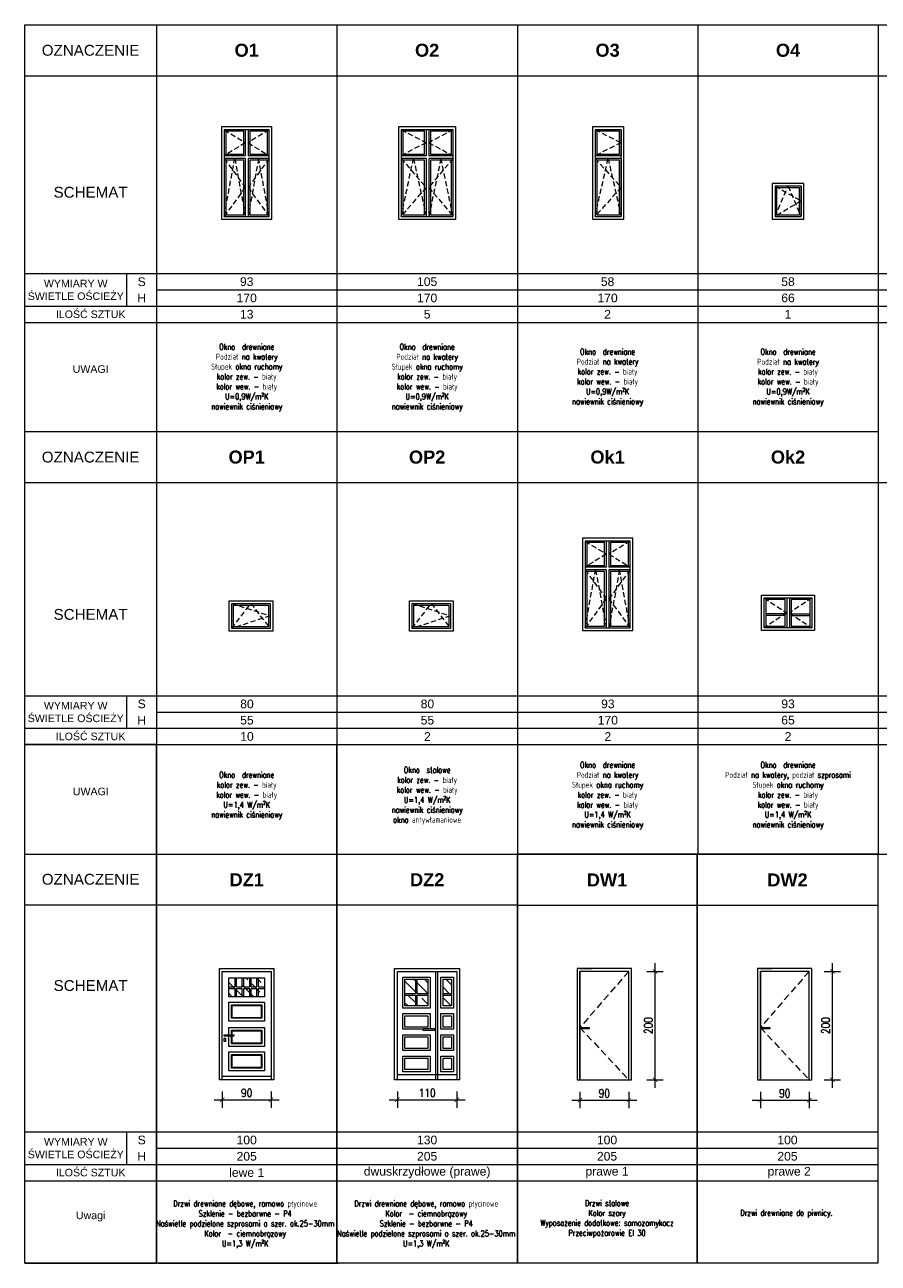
# Model space of a CAD drawing. Header units: millimetres. Extents: x 284606 to 569416, y -192995 to -95103.
# Tile 145 of 178: x 304753 to 306326, y -104165 to -101882. Entities that reach past the tile are written whole.
import ezdxf

# ---------------------------------------------------------------- set-up
doc = ezdxf.new("R2010")
doc.units = ezdxf.units.MM
doc.linetypes.add('HIDDEN', pattern=[9.525, 6.35, -3.175])
doc.layers.get('0').update_dxf_attribs({"lineweight": 0})
for name, color, linetype, lineweight in [('!STR_Kreskowanie', 253, 'Continuous', 5), ('!STR_Opisy 0.09', 8, 'Continuous', 9), ('!STR_Przerywana 0.09', 8, 'HIDDEN', 9), ('!STR_Stolarka drzwiowa', 30, 'Continuous', 15), ('!STR_Stolarka okienna', 72, 'Continuous', 15), ('!STR_Wymiarowanie', 254, 'Continuous', 9), ('EKO Opisy 0.09', 8, 'Continuous', 9), ('EKO Stolarka', 1, 'Continuous', 13)]:
    doc.layers.add(name, color=color, linetype=linetype, lineweight=lineweight)
doc.layers.add('logo', color=7, linetype='Continuous')
doc.styles.add('EKO 1-10', font='romans.shx', dxfattribs={"width": 0.8, "height": 15})
doc.styles.add('j-romans', font='romans.shx', dxfattribs={"width": 0.7})
doc.styles.get("Standard").update_dxf_attribs({"font": 'calibri.ttf'})
doc.dimstyles.new('EKO wymiar 1-10', dxfattribs={"dimtxt": 15, "dimasz": 8, "dimexe": 15, "dimexo": 15, "dimgap": 5, "dimtad": 1, "dimdec": 0, "dimtxsty": 'EKO 1-10', "dimblk": 'ARCHTICK', "dimcen": 10, "dimdle": 15, "dimclrd": 256, "dimclre": 256, "dimclrt": 256, "dimazin": 2, "dimtfac": 1, "dimtdec": 0, "dimtmove": 2, "dimatfit": 3, "dimldrblk": 'ARCHTICK', "dimfxl": 15, "dimfxlon": 1, "dimlwd": -1, "dimlwe": -1, "dimarcsym": 0})

# ---------------------------------------------------------------- blocks, each defined once
blk = doc.blocks.new('_ArchTick')
at = {"color": 0, "linetype": 'ByBlock', "const_width": 0.15}
blk.add_lwpolyline([(-0.5, -0.5), (0.5, 0.5)], dxfattribs=at)
blk = doc.blocks.new('*D870')
at = {"layer": '!STR_Wymiarowanie', "ltscale": 1.5, "transparency": 16777216}
for p, q in [((305776.1, -103849.3), (305776.1, -103879.3)), ((305866.1, -103849.3), (305866.1, -103879.3)), ((305761.1, -103864.3), (305881.1, -103864.3))]:
    blk.add_line(p, q, dxfattribs=at)
at = {"layer": 'Defpoints', "color": 0, "ltscale": 1.5, "transparency": 16777216}
for p in [(305776.1, -103826.9), (305866.1, -103826.9), (305866.1, -103864.3)]:
    blk.add_point(p, dxfattribs=at)
at = {"layer": '!STR_Wymiarowanie', "ltscale": 1.5, "transparency": 16777216, "xscale": 8, "yscale": 8, "zscale": 8, "rotation": 180}
blk.add_blockref('_ArchTick', (305776.1, -103864.3), dxfattribs=at)
at = {"layer": '!STR_Wymiarowanie', "ltscale": 1.5, "transparency": 16777216, "xscale": 8, "yscale": 8, "zscale": 8}
blk.add_blockref('_ArchTick', (305866.1, -103864.3), dxfattribs=at)
at = {"layer": '!STR_Wymiarowanie', "ltscale": 1.5, "transparency": 16777216, "insert": (305821.1, -103851.8), "char_height": 15, "attachment_point": 5, "style": 'EKO 1-10'}
blk.add_mtext('90', dxfattribs=at)
blk = doc.blocks.new('*D871')
at = {"layer": '!STR_Wymiarowanie', "ltscale": 1.5, "transparency": 16777216}
for p, q in [((306108.7, -103849.3), (306108.7, -103879.3)), ((306198.7, -103849.3), (306198.7, -103879.3)), ((306093.7, -103864.3), (306213.7, -103864.3))]:
    blk.add_line(p, q, dxfattribs=at)
at = {"layer": 'Defpoints', "color": 0, "ltscale": 1.5, "transparency": 16777216}
for p in [(306108.7, -103826.9), (306198.7, -103826.9), (306198.7, -103864.3)]:
    blk.add_point(p, dxfattribs=at)
at = {"layer": '!STR_Wymiarowanie', "ltscale": 1.5, "transparency": 16777216, "xscale": 8, "yscale": 8, "zscale": 8, "rotation": 180}
blk.add_blockref('_ArchTick', (306108.7, -103864.3), dxfattribs=at)
at = {"layer": '!STR_Wymiarowanie', "ltscale": 1.5, "transparency": 16777216, "xscale": 8, "yscale": 8, "zscale": 8}
blk.add_blockref('_ArchTick', (306198.7, -103864.3), dxfattribs=at)
at = {"layer": '!STR_Wymiarowanie', "ltscale": 1.5, "transparency": 16777216, "insert": (306153.7, -103851.8), "char_height": 15, "attachment_point": 5, "style": 'EKO 1-10'}
blk.add_mtext('90', dxfattribs=at)
blk = doc.blocks.new('*D872')
at = {"layer": '!STR_Wymiarowanie', "ltscale": 1.5, "transparency": 16777216}
for p, q in [((305899.7, -103626.9), (305929.7, -103626.9)), ((305914.7, -103841.9), (305914.7, -103611.9)), ((305899.7, -103826.9), (305929.7, -103826.9))]:
    blk.add_line(p, q, dxfattribs=at)
at = {"layer": 'Defpoints', "color": 0, "ltscale": 1.5, "transparency": 16777216}
for p in [(305866.1, -103626.9), (305914.7, -103626.9), (305866.1, -103826.9)]:
    blk.add_point(p, dxfattribs=at)
at = {"layer": '!STR_Wymiarowanie', "ltscale": 1.5, "transparency": 16777216, "xscale": 8, "yscale": 8, "zscale": 8}
for p, rotation in [((305914.7, -103626.9), 90), ((305914.7, -103826.9), 270)]:
    blk.add_blockref('_ArchTick', p, dxfattribs=dict(at, rotation=rotation))
at = {"layer": '!STR_Wymiarowanie', "ltscale": 1.5, "transparency": 16777216, "insert": (305902.2, -103726.9), "char_height": 15, "attachment_point": 5, "rotation": 90, "style": 'EKO 1-10'}
blk.add_mtext('200', dxfattribs=at)
blk = doc.blocks.new('*D873')
at = {"layer": '!STR_Wymiarowanie', "ltscale": 1.5, "transparency": 16777216}
for p, q in [((306226.5, -103626.9), (306256.5, -103626.9)), ((306241.5, -103841.9), (306241.5, -103611.9)), ((306226.5, -103826.9), (306256.5, -103826.9))]:
    blk.add_line(p, q, dxfattribs=at)
at = {"layer": 'Defpoints', "color": 0, "ltscale": 1.5, "transparency": 16777216}
for p in [(306198.7, -103626.9), (306241.5, -103626.9), (306198.7, -103826.9)]:
    blk.add_point(p, dxfattribs=at)
at = {"layer": '!STR_Wymiarowanie', "ltscale": 1.5, "transparency": 16777216, "xscale": 8, "yscale": 8, "zscale": 8}
for p, rotation in [((306241.5, -103626.9), 90), ((306241.5, -103826.9), 270)]:
    blk.add_blockref('_ArchTick', p, dxfattribs=dict(at, rotation=rotation))
at = {"layer": '!STR_Wymiarowanie', "ltscale": 1.5, "transparency": 16777216, "insert": (306229, -103726.9), "char_height": 15, "attachment_point": 5, "rotation": 90, "style": 'EKO 1-10'}
blk.add_mtext('200', dxfattribs=at)
blk = doc.blocks.new('*D896')
at = {"layer": '!STR_Wymiarowanie', "ltscale": 1.5, "transparency": 16777216}
for p, q in [((305439.6, -103848.5), (305439.6, -103878.5)), ((305549.4, -103848.5), (305549.4, -103878.5)), ((305424.6, -103863.5), (305564.4, -103863.5))]:
    blk.add_line(p, q, dxfattribs=at)
at = {"layer": 'Defpoints', "color": 0, "ltscale": 1.5, "transparency": 16777216}
for p in [(305439.6, -103826.9), (305549.4, -103826.9), (305549.4, -103863.5)]:
    blk.add_point(p, dxfattribs=at)
at = {"layer": '!STR_Wymiarowanie', "ltscale": 1.5, "transparency": 16777216, "xscale": 8, "yscale": 8, "zscale": 8, "rotation": 180}
blk.add_blockref('_ArchTick', (305439.6, -103863.5), dxfattribs=at)
at = {"layer": '!STR_Wymiarowanie', "ltscale": 1.5, "transparency": 16777216, "xscale": 8, "yscale": 8, "zscale": 8}
blk.add_blockref('_ArchTick', (305549.4, -103863.5), dxfattribs=at)
at = {"layer": '!STR_Wymiarowanie', "ltscale": 1.5, "transparency": 16777216, "insert": (305494.5, -103851), "char_height": 15, "attachment_point": 5, "style": 'EKO 1-10'}
blk.add_mtext('110', dxfattribs=at)
blk = doc.blocks.new('*D897')
at = {"layer": '!STR_Wymiarowanie', "ltscale": 1.5, "transparency": 16777216}
for p, q in [((305117, -103848.5), (305117, -103878.5)), ((305206.8, -103848.5), (305206.8, -103878.5)), ((305102, -103863.5), (305221.8, -103863.5))]:
    blk.add_line(p, q, dxfattribs=at)
at = {"layer": 'Defpoints', "color": 0, "ltscale": 1.5, "transparency": 16777216}
for p in [(305117, -103826.9), (305206.8, -103826.9), (305206.8, -103863.5)]:
    blk.add_point(p, dxfattribs=at)
at = {"layer": '!STR_Wymiarowanie', "ltscale": 1.5, "transparency": 16777216, "xscale": 8, "yscale": 8, "zscale": 8, "rotation": 180}
blk.add_blockref('_ArchTick', (305117, -103863.5), dxfattribs=at)
at = {"layer": '!STR_Wymiarowanie', "ltscale": 1.5, "transparency": 16777216, "xscale": 8, "yscale": 8, "zscale": 8}
blk.add_blockref('_ArchTick', (305206.8, -103863.5), dxfattribs=at)
at = {"layer": '!STR_Wymiarowanie', "ltscale": 1.5, "transparency": 16777216, "insert": (305161.9, -103851), "char_height": 15, "attachment_point": 5, "style": 'EKO 1-10'}
blk.add_mtext('90', dxfattribs=at)
blk = doc.blocks.new('DRZWI 1')
at = {"layer": '!STR_Kreskowanie', "ltscale": 0.3}
h = blk.add_hatch(dxfattribs=at)
h.set_pattern_fill('GOST_WOOD', color=256, scale=7, angle=45)
h.set_pattern_definition([(135, (-306050.826, 106978.816), (29.698485, 29.698485), [70, -14]), (135, (-306031.027, 106978.816), (29.698485, 29.698485), [42, -10.5, 21, -10.5]), (135, (-306006.28, 106973.867), (29.698485, 29.698485), [70, -14])])
h.paths.add_polyline_path([(32.9, 188), (-32.9, 188), (-32.9, 153.2), (32.9, 153.2)])
at = {"layer": '!STR_Stolarka drzwiowa', "ltscale": 1.5}
for p, q in [((-21.5, 171.6), (-21.5, 188)), ((-18.5, 171.6), (-18.5, 188)), ((-8.5, 171.6), (-8.5, 188)), ((-5.5, 171.6), (-5.5, 188)), ((5.5, 171.6), (5.5, 188)), ((8.5, 171.6), (8.5, 188)), ((18.5, 171.6), (18.5, 188)), ((21.5, 171.6), (21.5, 188)), ((-32.9, 171.6), (-21.5, 171.6)), ((-32.9, 168.6), (-21.5, 168.6)), ((-21.5, 153.2), (-21.5, 168.6)), ((-18.5, 171.6), (-8.5, 171.6)), ((-18.5, 168.6), (-8.5, 168.6)), ((-18.5, 153.2), (-18.5, 168.6)), ((-8.5, 153.2), (-8.5, 168.6)), ((-5.5, 171.6), (5.5, 171.6)), ((-5.5, 168.6), (5.5, 168.6)), ((-5.5, 153.2), (-5.5, 168.6)), ((5.5, 153.2), (5.5, 168.6)), ((8.5, 171.6), (18.5, 171.6)), ((8.5, 168.6), (18.5, 168.6)), ((8.5, 153.2), (8.5, 168.6)), ((18.5, 153.2), (18.5, 168.6)), ((21.5, 171.6), (32.9, 171.6)), ((21.5, 168.6), (32.9, 168.6)), ((21.5, 153.2), (21.5, 168.6)), ((-44.9, 6.6), (44.9, 6.6))]:
    blk.add_line(p, q, dxfattribs=at)
for points in [[(-49.9, 205), (49.9, 205), (49.9, 0), (-49.9, 0)], [(-44.9, 200), (44.9, 200), (44.9, 0), (-44.9, 0)], [(-32.9, 188), (32.9, 188), (32.9, 153.2), (-32.9, 153.2)], [(-32.9, 143.2), (32.9, 143.2), (32.9, 108.4), (-32.9, 108.4)], [(-27.9, 138.2), (27.9, 138.2), (27.9, 113.4), (-27.9, 113.4)], [(-26.9, 137.2), (26.9, 137.2), (26.9, 114.4), (-26.9, 114.4)], [(-41.6, 83.2), (-24, 83.2), (-24, 80.5), (-41.6, 80.5)], [(-41.6, 76.9), (-38.9, 76.9), (-38.9, 70.6), (-41.6, 70.6)], [(-32.9, 51.6), (32.9, 51.6), (32.9, 16.8), (-32.9, 16.8)], [(-27.9, 46.6), (27.9, 46.6), (27.9, 21.8), (-27.9, 21.8)], [(-26.9, 45.6), (26.9, 45.6), (26.9, 22.8), (-26.9, 22.8)]]:
    blk.add_lwpolyline(points, close=True, dxfattribs=at)
for points in [[(-49.9, 0), (-49.9, 205), (49.9, 205), (49.9, 0)], [(-44.9, 0), (-44.9, 200), (44.9, 200), (44.9, 0)], [(-32.9, 83.2), (-32.9, 96.4), (32.9, 96.4), (32.9, 61.6), (-32.9, 61.6), (-32.9, 80.5)], [(-27.9, 83.2), (-27.9, 91.4), (27.9, 91.4), (27.9, 66.6), (-27.9, 66.6), (-27.9, 80.5)], [(-26.9, 83.2), (-26.9, 90.4), (26.9, 90.4), (26.9, 67.6), (-26.9, 67.6), (-26.9, 80.5)]]:
    blk.add_lwpolyline(points, dxfattribs=at)
blk = doc.blocks.new('DRZWI 2A')
at = {"layer": '!STR_Kreskowanie', "ltscale": 0.3}
h = blk.add_hatch(dxfattribs=at)
h.set_pattern_fill('GOST_WOOD', color=256, scale=7, angle=45)
h.set_pattern_definition([(135, (-292815.89, 99475.93), (29.698485, 29.698485), [70, -14]), (135, (-292796.09, 99475.93), (29.698485, 29.698485), [42, -10.5, 21, -10.5]), (135, (-292771.34, 99470.98), (29.698485, 29.698485), [70, -14])])
h.paths.add_polyline_path([(-21.7, 185.3), (-40.9, 185.3), (-40.9, 159.3), (-21.7, 159.3)])
h.paths.add_polyline_path([(1.4, 185.3), (-18.7, 185.3), (-18.7, 159.3), (1.4, 159.3)])
h.paths.add_polyline_path([(1.4, 156.3), (-18.7, 156.3), (-18.7, 136.2), (1.4, 136.2)])
h.paths.add_polyline_path([(-21.7, 156.3), (-40.9, 156.3), (-40.9, 136.2), (-21.7, 136.2)])
h.paths.add_polyline_path([(44.7, 156.3), (29.4, 156.3), (29.4, 136.2), (44.7, 136.2)])
h.paths.add_polyline_path([(44.7, 185.3), (29.4, 185.3), (29.4, 159.3), (44.7, 159.3)])
at = {"layer": '!STR_Stolarka drzwiowa', "ltscale": 1.5}
for p, q in [((-21.7, 185.3), (-21.7, 159.3)), ((-18.7, 185.3), (-18.7, 159.3)), ((15.4, 200), (15.4, 0)), ((19.4, 200), (19.4, 0)), ((-40.9, 159.3), (-21.7, 159.3)), ((-40.9, 156.3), (-21.7, 156.3)), ((-21.7, 156.3), (-21.7, 136.2)), ((-18.7, 159.3), (1.4, 159.3)), ((-18.7, 156.3), (-18.7, 136.2)), ((-18.7, 156.3), (1.4, 156.3)), ((29.4, 159.3), (44.7, 159.3)), ((29.4, 156.3), (44.7, 156.3)), ((-54.9, 9.8), (54.9, 9.8))]:
    blk.add_line(p, q, dxfattribs=at)
for points in [[(-59.9, 205), (59.9, 205), (59.9, 0), (-59.9, 0)], [(-54.9, 200), (54.9, 200), (54.9, 0), (-54.9, 0)], [(-44.9, 189.3), (5.4, 189.3), (5.4, 132.2), (-44.9, 132.2)], [(-40.9, 185.3), (1.4, 185.3), (1.4, 136.2), (-40.9, 136.2)], [(25.4, 189.3), (48.7, 189.3), (48.7, 132.2), (25.4, 132.2)], [(29.4, 185.3), (44.7, 185.3), (44.7, 136.2), (29.4, 136.2)], [(-40.9, 118.2), (1.4, 118.2), (1.4, 97.1), (-40.9, 97.1)], [(25.4, 122.2), (48.7, 122.2), (48.7, 93.1), (25.4, 93.1)], [(29.4, 118.2), (44.7, 118.2), (44.7, 97.1), (29.4, 97.1)], [(-7.6, 94.6), (13.4, 94.6), (13.4, 91.1), (-7.6, 91.1)], [(-44.9, 83.1), (5.4, 83.1), (5.4, 53.9), (-44.9, 53.9)], [(-40.9, 79.1), (1.4, 79.1), (1.4, 57.9), (-40.9, 57.9)], [(25.4, 83.1), (48.7, 83.1), (48.7, 53.9), (25.4, 53.9)], [(29.4, 79.1), (44.7, 79.1), (44.7, 57.9), (29.4, 57.9)], [(-44.9, 43.9), (5.4, 43.9), (5.4, 14.8), (-44.9, 14.8)], [(-40.9, 39.9), (1.4, 39.9), (1.4, 18.8), (-40.9, 18.8)], [(25.4, 43.9), (48.7, 43.9), (48.7, 14.8), (25.4, 14.8)], [(29.4, 39.9), (44.7, 39.9), (44.7, 18.8), (29.4, 18.8)]]:
    blk.add_lwpolyline(points, close=True, dxfattribs=at)
blk.add_lwpolyline([(-7.6, 93.1), (-44.9, 93.1), (-44.9, 122.2), (5.4, 122.2), (5.4, 94.6)], dxfattribs=at)

msp = doc.modelspace()

# ---------------------------------------------------------------- linework, layer by layer
at = {"layer": '!STR_Opisy 0.09'}
for p, q in [((304995.6, -101882), (305328.2, -101882)), ((305328.2, -101882), (305328.2, -102631.9)), ((305328.2, -101882), (305660.8, -101882)), ((305660.8, -101881.9), (305993.4, -101881.9)), ((305660.8, -101882), (305993.4, -101882)), ((305660.8, -101882), (305660.8, -102631.9)), ((305993.4, -101881.9), (305993.4, -102655.2)), ((305993.4, -101882), (306326, -101882)), ((306326, -101882), (306326, -102631.9)), ((306326, -101882), (306326, -102631.9)), ((306326, -101882), (306658.5, -101882)), ((304752.9, -101976.2), (304995.6, -101976.2)), ((304995.6, -101976.1), (305328.2, -101976.1)), ((305328.2, -101976.1), (305660.8, -101976.1)), ((305660.8, -101976.1), (305993.4, -101976.1)), ((305660.8, -101976.1), (305993.4, -101976.1)), ((305993.4, -101976.1), (306326, -101976.1)), ((306326, -101976.1), (306658.5, -101976.1)), ((304752.9, -102340.7), (304995.6, -102340.7)), ((304940.8, -102400.7), (304940.8, -102340.7)), ((304995.6, -102340.6), (305328.2, -102340.6)), ((305328.2, -102340.6), (305660.8, -102340.6)), ((305660.8, -102340.6), (305993.4, -102340.6)), ((305993.4, -102340.6), (306326, -102340.6)), ((306326, -102340.6), (306658.5, -102340.6)), ((304995.6, -102370.6), (305328.2, -102370.6)), ((305328.2, -102370.6), (305660.8, -102370.6)), ((305660.8, -102370.6), (305993.4, -102370.6)), ((305993.4, -102370.6), (306326, -102370.6)), ((306326, -102370.6), (306658.5, -102370.6)), ((304995.6, -102400.6), (305328.2, -102400.6)), ((305328.2, -102400.6), (305660.8, -102400.6)), ((305660.8, -102400.6), (305993.4, -102400.6)), ((305993.4, -102400.6), (306326, -102400.6)), ((306326, -102400.6), (306658.5, -102400.6)), ((304752.9, -102430.6), (305085.5, -102430.6)), ((304752.9, -102430.6), (305085.5, -102430.6)), ((304995.6, -102430.5), (305328.2, -102430.5)), ((304995.6, -102430.6), (305328.2, -102430.6)), ((305328.2, -102430.6), (305660.8, -102430.6)), ((305328.2, -102430.6), (305660.8, -102430.6)), ((305660.8, -102430.5), (305993.4, -102430.5)), ((305660.8, -102430.6), (305993.4, -102430.6)), ((305993.4, -102430.6), (306326, -102430.6)), ((305993.4, -102430.6), (306326, -102430.6)), ((306326, -102430.6), (306658.5, -102430.6)), ((306326, -102430.6), (306658.5, -102430.6)), ((304995.6, -102631.9), (305328.2, -102631.9)), ((304995.6, -102632.2), (304995.6, -103214.6)), ((305328.2, -102631.9), (305328.2, -103214.3)), ((305328.2, -102631.9), (305328.2, -103214.3)), ((305328.2, -102631.9), (305660.8, -102631.9)), ((305581.1, -102632), (305581.5, -102632)), ((305581.1, -102632), (305581.5, -102632)), ((305660.8, -102631.9), (305660.8, -103214.3)), ((305660.8, -102631.9), (305660.8, -103214.3)), ((305660.8, -102631.9), (305993.4, -102631.9)), ((305660.8, -102631.9), (305660.8, -103214.3)), ((305660.8, -102631.9), (305660.8, -103214.3)), ((305993.4, -102631.9), (305993.4, -103214.3)), ((305993.4, -102631.9), (305993.5, -103410.6)), ((305993.4, -102631.9), (306326, -102631.9)), ((306326, -102631.9), (306325.9, -103214.3)), ((306326, -102631.9), (306325.9, -103214.3)), ((306326, -102631.9), (306325.9, -103410.6)), ((306326, -102631.9), (306326, -103214.3)), ((304752.9, -102726), (304995.6, -102726)), ((304995.6, -102726), (305328.2, -102726)), ((305328.2, -102726), (305660.8, -102726)), ((305660.8, -102726), (305993.4, -102726)), ((305993.4, -102726), (306326, -102726)), ((306326, -102726), (306658.5, -102726)), ((304752.9, -103118.9), (304995.6, -103118.9)), ((304940.8, -103178.9), (304940.8, -103118.9)), ((304995.6, -103118.9), (305328.2, -103118.9)), ((305328.2, -103118.9), (305660.8, -103118.9)), ((305660.8, -103118.9), (305993.4, -103118.9)), ((305993.4, -103118.9), (306325.9, -103118.9)), ((306325.9, -103118.9), (306658.5, -103118.9)), ((304995.6, -103148.9), (305328.2, -103148.9)), ((305328.2, -103148.9), (305660.8, -103148.9)), ((305660.8, -103148.9), (305993.4, -103148.9)), ((305993.4, -103148.9), (306325.9, -103148.9)), ((306325.9, -103148.9), (306658.5, -103148.9)), ((304995.6, -103178.9), (305328.2, -103178.9)), ((305328.2, -103178.9), (305660.8, -103178.9)), ((305660.8, -103178.9), (305993.4, -103178.9)), ((305993.4, -103178.9), (306325.9, -103178.9)), ((306325.9, -103178.9), (306658.5, -103178.9)), ((304752.9, -103208.9), (304995.6, -103208.9)), ((304995.6, -103208.8), (304995.6, -103943.3)), ((304995.6, -103208.8), (304995.6, -103943.3)), ((304995.6, -103208.8), (304995.6, -103943.3)), ((304995.6, -103208.9), (305328.2, -103208.9)), ((305328.2, -103208.8), (305328.2, -103943.3)), ((305328.2, -103208.8), (305328.2, -103943.3)), ((305328.2, -103208.8), (305328.2, -103943.3)), ((305328.2, -103208.9), (305660.8, -103208.9)), ((305660.8, -103208.9), (305993.4, -103208.9)), ((305914.2, -103209), (305914.6, -103209)), ((305914.2, -103209), (305914.6, -103209)), ((305993.4, -103208.9), (306325.9, -103208.9)), ((306320.7, -103208.9), (306658.5, -103208.9)), ((304752.9, -103410.6), (305328.2, -103410.6)), ((304995.6, -103410.6), (305328.2, -103410.6)), ((305329.2, -103410.6), (305661.8, -103410.6)), ((305660.8, -103410.6), (305993.4, -103410.6)), ((305660.8, -103410.6), (305993.3, -103410.6)), ((305992.4, -103410.6), (306325, -103410.6)), ((305993.4, -103410.6), (306326, -103410.6)), ((306326, -103410.6), (306658.5, -103410.6)), ((304752.9, -103504.4), (304995.6, -103504.4)), ((304995.6, -103504.4), (305328.2, -103504.4)), ((305328.2, -103504.4), (305660.8, -103504.4)), ((305659.8, -103504.8), (305992.4, -103504.8)), ((305992.4, -103504.8), (306325, -103504.8)), ((304752.9, -103922.9), (304995.6, -103922.9)), ((304940.8, -103982.9), (304940.8, -103922.9)), ((304995.6, -103922.9), (305328.2, -103922.9)), ((305328.2, -103922.9), (305660.8, -103922.9)), ((305659.8, -103922.9), (305992.4, -103922.9)), ((305992.4, -103922.9), (306325, -103922.9)), ((304995.6, -103952.9), (305328.2, -103952.9)), ((305328.2, -103952.9), (305660.8, -103952.9)), ((305659.8, -103952.9), (305992.4, -103952.9)), ((305992.4, -103952.9), (306325, -103952.9)), ((304995.6, -103982.9), (305328.2, -103982.9)), ((305328.2, -103982.9), (305660.8, -103982.9)), ((305659.8, -103982.9), (305992.4, -103982.9)), ((305992.4, -103982.9), (306325, -103982.9)), ((304752.9, -104012.9), (304995.6, -104012.9)), ((304995.6, -104012.9), (305328.2, -104012.9)), ((305328.2, -104012.9), (305660.8, -104012.9)), ((305659.8, -104012.9), (305992.4, -104012.9)), ((305659.8, -104012.9), (305992.4, -104012.9)), ((305992.4, -104012.9), (306325, -104012.9)), ((305992.4, -104012.9), (306325, -104012.9)), ((304752.9, -104165), (304995.6, -104165)), ((304998.6, -104165), (305331.2, -104165))]:
    msp.add_line(p, q, dxfattribs=at)
for points in [[(304752.9, -102631.9), (304752.9, -101882), (304995.6, -101882), (304995.6, -102631.9)], [(304752.9, -102400.7), (304995.6, -102400.7)], [(304752.9, -103213.6), (304752.9, -102631.9), (304995.6, -102631.9), (304995.6, -103214.6)], [(304752.9, -103178.9), (304995.6, -103178.9)], [(304995.6, -103201.6), (304995.6, -103208.9), (304752.9, -103208.9), (304752.9, -103202.2)], [(304752.9, -103982.9), (304995.6, -103982.9)]]:
    msp.add_lwpolyline(points, dxfattribs=at)
for points in [[(304752.9, -103208.9), (304995.6, -103208.9), (304995.6, -104165), (304752.9, -104165)], [(304995.6, -103208.9), (305328.2, -103208.9), (305328.2, -104165), (304995.6, -104165)], [(305328.2, -103208.9), (305660.8, -103208.9), (305660.8, -104165), (305328.2, -104165)], [(305660.8, -103410.6), (305992.4, -103410.6), (305992.4, -104165), (305660.8, -104165)], [(305992.4, -103410.6), (306325, -103410.6), (306325, -104165), (305992.4, -104165)]]:
    msp.add_lwpolyline(points, close=True, dxfattribs=at)
at = {"layer": '!STR_Przerywana 0.09', "ltscale": 1.5}
for points in [[(305120.4, -102075.3), (305159.4, -102099.3), (305120.4, -102123.3)], [(305203.4, -102075.3), (305164.4, -102099.3), (305203.4, -102123.3)], [(305446.5, -102075.3), (305492.5, -102099.3), (305446.5, -102123.3)], [(305542.5, -102075.3), (305497.5, -102099.3), (305542.5, -102123.3)], [(305804.1, -102075.3), (305852.1, -102099.3), (305804.1, -102123.3)], [(305120.4, -102128.3), (305159.4, -102181.6), (305120.4, -102235.3), (305139.9, -102128.3), (305159.4, -102235.3)], [(305203.4, -102128.3), (305164.4, -102181.8), (305203.4, -102235.3), (305183.9, -102128.3), (305164.4, -102235.3)], [(305446.5, -102128.3), (305492.5, -102181.8), (305446.5, -102235.3), (305469.5, -102128.3), (305492.7, -102235.3)], [(305542.5, -102128.3), (305497.5, -102181.8), (305542.5, -102235.3), (305520, -102128.3), (305497.5, -102235.3)], [(305804.1, -102128.3), (305852.1, -102181.6), (305804.1, -102235.3), (305828.1, -102128.3), (305852.1, -102235.3)], [(306135.7, -102179.3), (306183.7, -102206.3), (306135.7, -102235.3), (306159.7, -102179.3), (306183.7, -102235.3)], [(305785.6, -102833.6), (305824.6, -102857.6), (305785.6, -102881.6)], [(305868.6, -102833.6), (305829.6, -102857.6), (305868.6, -102881.6)], [(305785.6, -102886.6), (305824.6, -102939.8), (305785.6, -102993.6), (305805.1, -102886.6), (305824.6, -102993.6)], [(305868.6, -102886.6), (305829.6, -102940.1), (305868.6, -102993.6), (305849.1, -102886.6), (305829.6, -102993.6)], [(306115.7, -102938.6), (306157.2, -102966.1), (306115.7, -102993.6)], [(306203.7, -102938.6), (306162.2, -102966.1), (306203.7, -102993.6)], [(305134.3, -102948.7), (305205, -102971.7), (305134.3, -102994.7)], [(305134.3, -102994.7), (305169.6, -102948.7), (305205, -102994.7)], [(305466.8, -102948.7), (305537.6, -102971.7), (305466.8, -102994.7)], [(305466.8, -102994.7), (305502.2, -102948.7), (305537.6, -102994.7)]]:
    msp.add_lwpolyline(points, dxfattribs=at)
at = {"layer": '!STR_Stolarka okienna', "ltscale": 1.5}
for points in [[(305208.4, -102240.3), (305208.4, -102070.3), (305115.4, -102070.3), (305115.4, -102240.3), (305208.4, -102240.3)], [(305159.4, -102075.3), (305159.4, -102123.3)], [(305164.4, -102075.3), (305164.4, -102123.3)], [(305547.5, -102240.3), (305547.5, -102070.3), (305441.5, -102070.3), (305441.5, -102240.3), (305547.5, -102240.3)], [(305492.5, -102075.3), (305492.5, -102123.3)], [(305497.5, -102075.3), (305497.5, -102123.3)], [(305857.1, -102240.3), (305857.1, -102070.3), (305799.1, -102070.3), (305799.1, -102240.3), (305857.1, -102240.3)], [(305852.1, -102075.3), (305852.1, -102123.3)], [(305159.4, -102123.3), (305120.4, -102123.3)], [(305159.4, -102128.3), (305120.4, -102128.3)], [(305159.4, -102128.3), (305159.4, -102235.3)], [(305203.4, -102123.3), (305164.4, -102123.3)], [(305164.4, -102128.3), (305164.4, -102235.3)], [(305203.4, -102128.3), (305164.4, -102128.3)], [(305492.5, -102123.3), (305446.5, -102123.3)], [(305492.5, -102128.3), (305446.5, -102128.3)], [(305492.5, -102128.3), (305492.5, -102235.3)], [(305542.5, -102123.3), (305497.5, -102123.3)], [(305497.5, -102128.3), (305497.5, -102235.3)], [(305542.5, -102128.3), (305497.5, -102128.3)], [(305852.1, -102123.3), (305804.1, -102123.3)], [(305852.1, -102128.3), (305804.1, -102128.3)], [(305852.1, -102128.3), (305852.1, -102235.3)], [(306188.7, -102240.3), (306188.7, -102174.3), (306130.7, -102174.3), (306130.7, -102240.3), (306188.7, -102240.3)], [(306183.7, -102179.3), (306183.7, -102233.3)], [(305873.6, -102998.6), (305873.6, -102828.6), (305780.6, -102828.6), (305780.6, -102998.6), (305873.6, -102998.6)], [(305824.6, -102833.6), (305824.6, -102881.6)], [(305829.6, -102833.6), (305829.6, -102881.6)], [(305824.6, -102881.6), (305785.6, -102881.6)], [(305824.6, -102886.6), (305785.6, -102886.6)], [(305824.6, -102886.6), (305824.6, -102993.6)], [(305868.6, -102881.6), (305829.6, -102881.6)], [(305829.6, -102886.6), (305829.6, -102993.6)], [(305868.6, -102886.6), (305829.6, -102886.6)], [(306157.2, -102938.6), (306157.2, -102993.6)], [(306162.2, -102938.6), (306162.2, -102993.6)], [(306154.2, -102967.7), (306118.7, -102967.7)], [(306154.2, -102970.7), (306118.7, -102970.7)], [(306165.2, -102967.7), (306200.7, -102967.7)], [(306165.2, -102970.7), (306200.7, -102970.7)]]:
    msp.add_lwpolyline(points, dxfattribs=at)
for points in [[(305203.4, -102235.3), (305203.4, -102075.3), (305120.4, -102075.3), (305120.4, -102235.3)], [(305542.5, -102235.3), (305542.5, -102075.3), (305446.5, -102075.3), (305446.5, -102235.3)], [(305852.1, -102235.3), (305852.1, -102075.3), (305804.1, -102075.3), (305804.1, -102235.3)], [(305156.4, -102078.3), (305123.4, -102078.3), (305123.4, -102120.3), (305156.4, -102120.3)], [(305200.4, -102078.3), (305167.4, -102078.3), (305167.4, -102120.3), (305200.4, -102120.3)], [(305489.5, -102078.3), (305449.5, -102078.3), (305449.5, -102120.3), (305489.5, -102120.3)], [(305539.5, -102078.3), (305500.5, -102078.3), (305500.5, -102120.3), (305539.5, -102120.3)], [(305849.1, -102078.3), (305807.1, -102078.3), (305807.1, -102120.3), (305849.1, -102120.3)], [(305156.4, -102131.3), (305123.4, -102131.3), (305123.4, -102232.3), (305156.4, -102232.3)], [(305203.4, -102128.3), (305164.4, -102128.3), (305164.4, -102235.3), (305203.4, -102235.3)], [(305200.4, -102131.3), (305167.4, -102131.3), (305167.4, -102232.3), (305200.4, -102232.3)], [(305489.5, -102131.3), (305449.5, -102131.3), (305449.5, -102232.3), (305489.5, -102232.3)], [(305542.5, -102128.3), (305497.5, -102128.3), (305497.5, -102235.3), (305542.5, -102235.3)], [(305539.5, -102131.3), (305500.5, -102131.3), (305500.5, -102232.3), (305539.5, -102232.3)], [(305849.1, -102131.3), (305807.1, -102131.3), (305807.1, -102232.3), (305849.1, -102232.3)], [(306183.7, -102235.3), (306183.7, -102179.3), (306135.7, -102179.3), (306135.7, -102235.3)], [(306180.7, -102182.3), (306138.7, -102182.3), (306138.7, -102232.3), (306180.7, -102232.3)], [(305868.6, -102993.6), (305868.6, -102833.6), (305785.6, -102833.6), (305785.6, -102993.6)], [(305821.6, -102836.6), (305788.6, -102836.6), (305788.6, -102878.6), (305821.6, -102878.6)], [(305865.6, -102836.6), (305832.6, -102836.6), (305832.6, -102878.6), (305865.6, -102878.6)], [(305821.6, -102889.6), (305788.6, -102889.6), (305788.6, -102990.6), (305821.6, -102990.6)], [(305868.6, -102886.6), (305829.6, -102886.6), (305829.6, -102993.6), (305868.6, -102993.6)], [(305865.6, -102889.6), (305832.6, -102889.6), (305832.6, -102990.6), (305865.6, -102990.6)], [(306208.7, -102933.6), (306208.7, -102998.6), (306110.7, -102998.6), (306110.7, -102933.6)], [(306203.7, -102938.6), (306203.7, -102993.6), (306115.7, -102993.6), (306115.7, -102938.6)], [(306154.2, -102941.6), (306118.7, -102941.6), (306118.7, -102990.6), (306154.2, -102990.6)], [(306200.7, -102941.6), (306165.2, -102941.6), (306165.2, -102990.6), (306200.7, -102990.6)], [(305129.3, -102943.7), (305210, -102943.7), (305210, -102999.7), (305129.3, -102999.7)], [(305134.3, -102948.7), (305205, -102948.7), (305205, -102994.7), (305134.3, -102994.7)], [(305137.3, -102951.7), (305202, -102951.7), (305202, -102991.7), (305137.3, -102991.7)], [(305461.8, -102943.7), (305542.6, -102943.7), (305542.6, -102999.7), (305461.8, -102999.7)], [(305466.8, -102948.7), (305537.6, -102948.7), (305537.6, -102994.7), (305466.8, -102994.7)], [(305469.8, -102951.7), (305534.6, -102951.7), (305534.6, -102991.7), (305469.8, -102991.7)]]:
    msp.add_lwpolyline(points, close=True, dxfattribs=at)
at = {"layer": 'EKO Opisy 0.09', "linetype": 'HIDDEN', "ltscale": 2}
for points in [[(305866.1, -103626.9), (305776.1, -103730.5), (305866.1, -103826.9)], [(306198.7, -103626.9), (306108.7, -103730.5), (306198.7, -103826.9)]]:
    msp.add_lwpolyline(points, dxfattribs=at)
at = {"layer": 'EKO Stolarka'}
for p, q in [((305776.1, -103621.9), (305798.1, -103621.9)), ((306108.7, -103621.9), (306130.7, -103621.9))]:
    msp.add_line(p, q, dxfattribs=at)
for points in [[(305771.1, -103826.9), (305871.1, -103826.9), (305871.1, -103621.9), (305771.1, -103621.9)], [(305776.1, -103826.9), (305866.1, -103826.9), (305866.1, -103626.9), (305776.1, -103626.9)], [(306103.7, -103826.9), (306203.7, -103826.9), (306203.7, -103621.9), (306103.7, -103621.9)], [(306108.7, -103826.9), (306198.7, -103826.9), (306198.7, -103626.9), (306108.7, -103626.9)]]:
    msp.add_lwpolyline(points, close=True, dxfattribs=at)
for points in [[(305776.1, -103826.9), (305776.1, -103626.9)], [(306108.7, -103826.9), (306108.7, -103626.9)]]:
    msp.add_lwpolyline(points, dxfattribs=at)
at = {"layer": 'EKO Stolarka', "ltscale": 0.3}
for points in [[(305779.5, -103733), (305779.5, -103730.5), (305793.4, -103730.5), (305793.4, -103733)], [(306112.1, -103733), (306112.1, -103730.5), (306126, -103730.5), (306126, -103733)]]:
    msp.add_lwpolyline(points, close=True, dxfattribs=at)
at = {"layer": 'logo'}
for p, q in [((305659.8, -103410.6), (305992.4, -103410.6)), ((305992.4, -103410.6), (306324.9, -103410.6))]:
    msp.add_line(p, q, dxfattribs=at)

# ---------------------------------------------------------------- block references
at = {"layer": '!STR_Opisy 0.09'}
for name, p in [('DRZWI 1', (305161.9, -103826.9)), ('DRZWI 2A', (305494.5, -103826.9))]:
    msp.add_blockref(name, p, dxfattribs=at)

# ---------------------------------------------------------------- texts
at = {"layer": '!STR_Opisy 0.09', "attachment_point": 5}
for s, insert, char_height, width in [('{\\fArial|b0|i0|c0|p34;O\\fArial|b0|i0|c238|p34;Z\\fArial|b0|i0|c0|p34;NAC\\fArial|b0|i0|c238|p34;ZE\\fArial|b0|i0|c0|p34;N\\fArial|b0|i0|c238|p34;IE}', (304874.2, -101929.1), 20, 242.757), ('{\\fArial|b1|i0|c238|p34;O1}', (305161.9, -101929), 24, 332.583), ('{\\fArial|b1|i0|c238|p34;O2}', (305494.5, -101929), 24, 332.583), ('{\\fArial|b1|i0|c238|p34;O3}', (305827.1, -101929), 24, 332.583), ('{\\fArial|b1|i0|c238|p34;O4}', (306159.7, -101929.1), 24, 332.583), ('{\\fArial|b0|i0|c238|p34;S\\fArial|b0|i0|c0|p34;C\\fArial|b0|i0|c238|p34;HEM\\fArial|b0|i0|c0|p34;A\\fArial|b0|i0|c238|p34;T}', (304874.2, -102190.8), 20, 242.745), ('{\\fArial|b0|i0|c238|p34;S}', (304968.4, -102355.7), 16, 55.155), ('{\\fArial|b0|i0|c238|p34;93}', (305161.9, -102355.6), 16, 332.583), ('{\\fArial|b0|i0|c238|p34;105}', (305494.5, -102355.6), 16, 332.583), ('{\\fArial|b0|i0|c238|p34;58}', (305827.1, -102355.6), 16, 332.583), ('{\\fArial|b0|i0|c238|p34;58}', (306159.7, -102355.6), 16, 332.583), ('{\\fArial|b0|i0|c0|p34;W\\fArial|b0|i0|c238|p34;YMI\\fArial|b0|i0|c0|p34;A\\fArial|b0|i0|c238|p34;RY\\fArial|b0|i0|c0|p34; W \\P\\fArial|b0|i0|c238|p34;Ś\\fArial|b0|i0|c0|p34;W\\fArial|b0|i0|c238|p34;IETLE\\fArial|b0|i0|c0|p34; O\\fArial|b0|i0|c238|p34;Ś\\fArial|b0|i0|c0|p34;C\\fArial|b0|i0|c238|p34;IEŻY}', (304846.8, -102370.7), 14, 187.917), ('{\\fArial|b0|i0|c238|p34;H}', (304968.4, -102385.7), 16, 55.155), ('{\\fArial|b0|i0|c238|p34;170}', (305161.9, -102385.6), 16, 332.583), ('{\\fArial|b0|i0|c238|p34;170}', (305494.5, -102385.6), 16, 332.583), ('{\\fArial|b0|i0|c238|p34;170}', (305827.1, -102385.6), 16, 332.583), ('{\\fArial|b0|i0|c238|p34;66}', (306159.7, -102385.6), 16, 332.583), ('{\\fArial|b0|i0|c238|p34;IL\\fArial|b0|i0|c0|p34;O\\fArial|b0|i0|c238|p34;ŚĆ\\fArial|b0|i0|c0|p34; \\fArial|b0|i0|c238|p34;SZTUK}', (304874.3, -102415.7), 14, 242.742), ('{\\fArial|b0|i0|c238|p34;13}', (305161.9, -102415.6), 16, 332.583), ('{\\fArial|b0|i0|c238|p34;5}', (305494.5, -102415.6), 16, 332.583), ('{\\fArial|b0|i0|c238|p34;2}', (305827.1, -102415.6), 16, 332.583), ('{\\fArial|b0|i0|c238|p34;1}', (306159.7, -102415.6), 16, 332.583), ('{\\fArial|b0|i0|c238|p34;UWAGI}', (304874.3, -102516.7), 14, 242.742), ('{\\fArial|b0|i0|c0|p34;O\\fArial|b0|i0|c238|p34;Z\\fArial|b0|i0|c0|p34;NAC\\fArial|b0|i0|c238|p34;ZE\\fArial|b0|i0|c0|p34;N\\fArial|b0|i0|c238|p34;IE}', (304874.2, -102679), 20, 242.757), ('{\\fArial|b1|i0|c238|p34;OP1}', (305161.9, -102679), 24, 332.583), ('{\\fArial|b1|i0|c238|p34;OP2}', (305494.5, -102679), 24, 332.583), ('{\\fArial|b1|i0|c238|p34;Ok1}', (305827.1, -102679), 24, 332.583), ('{\\fArial|b1|i0|c238|p34;Ok2}', (306159.7, -102679), 24, 332.583), ('{\\fArial|b0|i0|c238|p34;S\\fArial|b0|i0|c0|p34;C\\fArial|b0|i0|c238|p34;HEM\\fArial|b0|i0|c0|p34;A\\fArial|b0|i0|c238|p34;T}', (304874.2, -102969), 20, 242.745), ('{\\fArial|b0|i0|c238|p34;S}', (304968.4, -103133.9), 16, 55.155), ('{\\fArial|b0|i0|c238|p34;80}', (305162.4, -103134), 16, 332.583), ('{\\fArial|b0|i0|c238|p34;80}', (305495, -103134), 16, 332.583), ('{\\fArial|b0|i0|c238|p34;93}', (305827.6, -103134), 16, 332.583), ('{\\fArial|b0|i0|c238|p34;93}', (306159.7, -103133.9), 16, 332.583), ('{\\fArial|b0|i0|c0|p34;W\\fArial|b0|i0|c238|p34;YMI\\fArial|b0|i0|c0|p34;A\\fArial|b0|i0|c238|p34;RY\\fArial|b0|i0|c0|p34; W \\P\\fArial|b0|i0|c238|p34;Ś\\fArial|b0|i0|c0|p34;W\\fArial|b0|i0|c238|p34;IETLE\\fArial|b0|i0|c0|p34; O\\fArial|b0|i0|c238|p34;Ś\\fArial|b0|i0|c0|p34;C\\fArial|b0|i0|c238|p34;IEŻY}', (304846.8, -103148.9), 14, 187.917), ('{\\fArial|b0|i0|c238|p34;H}', (304968.4, -103163.9), 16, 55.155), ('{\\fArial|b0|i0|c238|p34;55}', (305162.4, -103164), 16, 332.583), ('{\\fArial|b0|i0|c238|p34;55}', (305495, -103164), 16, 332.583), ('{\\fArial|b0|i0|c238|p34;170}', (305827.6, -103164), 16, 332.583), ('{\\fArial|b0|i0|c238|p34;65}', (306159.7, -103163.9), 16, 332.583), ('{\\fArial|b0|i0|c238|p34;IL\\fArial|b0|i0|c0|p34;O\\fArial|b0|i0|c238|p34;ŚĆ\\fArial|b0|i0|c0|p34; \\fArial|b0|i0|c238|p34;SZTUK}', (304874.2, -103193.9), 14, 242.742), ('{\\fArial|b0|i0|c238|p34;10}', (305162.4, -103194), 16, 332.583), ('{\\fArial|b0|i0|c238|p34;2}', (305495, -103194), 16, 332.583), ('{\\fArial|b0|i0|c238|p34;2}', (305827.6, -103194), 16, 332.583), ('{\\fArial|b0|i0|c238|p34;2}', (306159.7, -103194), 16, 332.583), ('{\\fArial|b0|i0|c238|p34;UWAGI}', (304874.6, -103295.4), 14, 242.742), ('{\\fArial|b1|i0|c238|p34;DZ2}', (305494.5, -103458), 24, 332.583), ('{\\fArial|b0|i0|c0|p34;O\\fArial|b0|i0|c238|p34;Z\\fArial|b0|i0|c0|p34;NAC\\fArial|b0|i0|c238|p34;ZE\\fArial|b0|i0|c0|p34;N\\fArial|b0|i0|c238|p34;IE}', (304874.3, -103457.3), 20, 242.757), ('{\\fArial|b1|i0|c238|p34;DZ1}', (305161.9, -103458), 24, 332.583), ('{\\fArial|b1|i0|c238|p34;DW1}', (305826.1, -103458.4), 24, 332.583), ('{\\fArial|b1|i0|c238|p34;DW2}', (306158.7, -103458.4), 24, 332.583), ('{\\fArial|b0|i0|c238|p34;S\\fArial|b0|i0|c0|p34;C\\fArial|b0|i0|c238|p34;HEM\\fArial|b0|i0|c0|p34;A\\fArial|b0|i0|c238|p34;T}', (304874.3, -103653.2), 20, 242.745), ('{\\fArial|b0|i0|c0|p34;W\\fArial|b0|i0|c238|p34;YMI\\fArial|b0|i0|c0|p34;A\\fArial|b0|i0|c238|p34;RY\\fArial|b0|i0|c0|p34; W \\P\\fArial|b0|i0|c238|p34;Ś\\fArial|b0|i0|c0|p34;W\\fArial|b0|i0|c238|p34;IETLE\\fArial|b0|i0|c0|p34; O\\fArial|b0|i0|c238|p34;Ś\\fArial|b0|i0|c0|p34;C\\fArial|b0|i0|c238|p34;IEŻY}', (304846.9, -103952.9), 14, 187.917), ('{\\fArial|b0|i0|c238|p34;S}', (304968.4, -103937.9), 16, 55.155), ('{\\fArial|b0|i0|c238|p34;100}', (305161.9, -103937.9), 16, 332.583), ('{\\fArial|b0|i0|c238|p34;130}', (305494.5, -103937.9), 16, 332.583), ('{\\fArial|b0|i0|c238|p34;100}', (305826.1, -103937.9), 16, 332.583), ('{\\fArial|b0|i0|c238|p34;100}', (306158.7, -103937.9), 16, 332.583), ('{\\fArial|b0|i0|c238|p34;H}', (304968.4, -103967.9), 16, 55.155), ('{\\fArial|b0|i0|c238|p34;205}', (305161.9, -103967.9), 16, 332.583), ('{\\fArial|b0|i0|c238|p34;205}', (305494.5, -103967.9), 16, 332.583), ('{\\fArial|b0|i0|c238|p34;205}', (305826.1, -103967.9), 16, 332.583), ('{\\fArial|b0|i0|c238|p34;205}', (306158.7, -103967.9), 16, 332.583), ('{\\fArial|b0|i0|c238|p34;IL\\fArial|b0|i0|c0|p34;O\\fArial|b0|i0|c238|p34;ŚĆ\\fArial|b0|i0|c0|p34; \\fArial|b0|i0|c238|p34;SZTUK}', (304874.3, -103997.9), 14, 242.742), ('{\\fArial|b0|i0|c238|p34;lewe 1}', (305161.9, -103997.9), 16, 332.583), ('{\\fArial|b0|i0|c238|p34;dwuskrzydłowe (prawe)}', (305494.5, -103997.9), 16, 332.583), ('{\\fArial|b0|i0|c238|p34;prawe 1}', (305826.1, -103997.9), 16, 332.583), ('{\\fArial|b0|i0|c238|p34; prawe 2}', (306158.7, -103997.9), 16, 332.583), ('{\\fArial|b0|i0|c238|p34;U\\fArial|b0|i0|c0|p34;wa\\fArial|b0|i0|c238|p34;gi}', (304874.3, -104078.8), 14, 242.741)]:
    msp.add_mtext(s, dxfattribs=dict(at, insert=insert, char_height=char_height, width=width))
at = {"layer": '!STR_Opisy 0.09', "char_height": 11, "attachment_point": 5, "style": 'j-romans'}
for s, insert, width in [('Okno  drewniane \\PPodział na kwatery\\PSłupek okna ruchomy\\Pkolor zew. - biały\\Pkolor wew. - biały\\PU=0,9W/m²K \\Pnawiewnik ciśnieniowy', (305161.9, -102532.3), 332.583), ('Okno  drewniane \\PPodział na kwatery\\PSłupek okna ruchomy\\Pkolor zew. - biały\\Pkolor wew. - biały\\PU=0,9W/m²K \\Pnawiewnik ciśnieniowy', (305494.5, -102532.4), 332.583), ('Okno  drewniane \\PPodział na kwatery\\Pkolor zew. - biały\\Pkolor wew. - biały\\PU=0,9W/m²K \\Pnawiewnik ciśnieniowy', (305827.1, -102532.3), 332.583), ('Okno  drewniane\\PPodział na kwatery\\Pkolor zew. - biały\\Pkolor wew. - biały\\PU=0,9W/m²K \\Pnawiewnik ciśnieniowy', (306159.7, -102532.4), 332.583), ('Okno  drewniane \\Pkolor zew. - biały\\Pkolor wew. - biały\\PU=1,4 W/m²K \\Pnawiewnik ciśnieniowy', (305161.9, -103303.2), 332.583), ('Okno  stalowe \\Pkolor zew. - biały\\Pkolor wew. - biały\\PU=1,4 W/m²K \\Pnawiewnik ciśnieniowy\\Pokno antywłamaniowe', (305494.5, -103303.2), 332.583), ('Okno  drewniane \\PPodział na kwatery\\PSłupek okna ruchomy\\Pkolor zew. - biały\\Pkolor wew. - biały\\PU=1,4 W/m²K \\Pnawiewnik ciśnieniowy', (305827.1, -103303.2), 332.583), ('Okno  drewniane \\PPodział na kwatery, podział szprosami\\PSłupek okna ruchomy\\Pkolor zew. - biały\\Pkolor wew. - biały\\PU=1,4 W/m²K \\Pnawiewnik ciśnieniowy', (306159.7, -103303.2), 332.583), ('Drzwi drewniane dębowe, ramowo płycinowe\\PSzklenie - bezbarwne - P4 \\PNaświetle podzielone szprosami o szer. ok.25-30mm\\PKolor  - ciemnobrązowy\\PU=1,3 W/m²K', (305159.1, -104093.6), 337.583), ('Drzwi drewniane dębowe, ramowo płycinowe\\PKolor  - ciemnobrązowy\\PSzklenie - bezbarwne - P4 \\PNaświetle podzielone szprosami o szer. ok.25-30mm\\PU=1,3 W/m²K', (305492.8, -104093.6), 337.583), ('Drzwi stalowe\\PKolor szary\\PWyposażenie dodatkowe: samozamykacz\\PPrzeciwpożarowie EI 30', (305826, -104083.4), 337.583), ('Drzwi drewniane do piwnicy. ', (306156.7, -104073.8), 337.583)]:
    msp.add_mtext(s, dxfattribs=dict(at, insert=insert, width=width))

# ---------------------------------------------------------------- dimensions: what is measured, and where the dimension line sits
at = {"layer": '!STR_Wymiarowanie', "ltscale": 1.5}
for base, p1, p2, picture, middle in [((305914.7, -103626.9), (305866.1, -103826.9), (305866.1, -103626.9), '*D872', (305902.2, -103726.9)), ((306241.5, -103626.9), (306198.7, -103826.9), (306198.7, -103626.9), '*D873', (306229, -103726.9))]:
    dim = msp.add_linear_dim(base=base, p1=p1, p2=p2, angle=90, dimstyle='EKO wymiar 1-10', dxfattribs=at)
    dim.commit()
    dim.dimension.update_dxf_attribs({"geometry": picture, "text_midpoint": middle})
for base, p1, p2, picture, middle in [((305206.8, -103863.5), (305117, -103826.9), (305206.8, -103826.9), '*D897', (305161.9, -103851)), ((305549.4, -103863.5), (305439.6, -103826.9), (305549.4, -103826.9), '*D896', (305494.5, -103851)), ((305866.1, -103864.3), (305776.1, -103826.9), (305866.1, -103826.9), '*D870', (305821.1, -103851.8)), ((306198.7, -103864.3), (306108.7, -103826.9), (306198.7, -103826.9), '*D871', (306153.7, -103851.8))]:
    dim = msp.add_linear_dim(base=base, p1=p1, p2=p2, dimstyle='EKO wymiar 1-10', dxfattribs=at)
    dim.commit()
    dim.dimension.update_dxf_attribs({"geometry": picture, "text_midpoint": middle})

doc.saveas('drawing.dxf')
